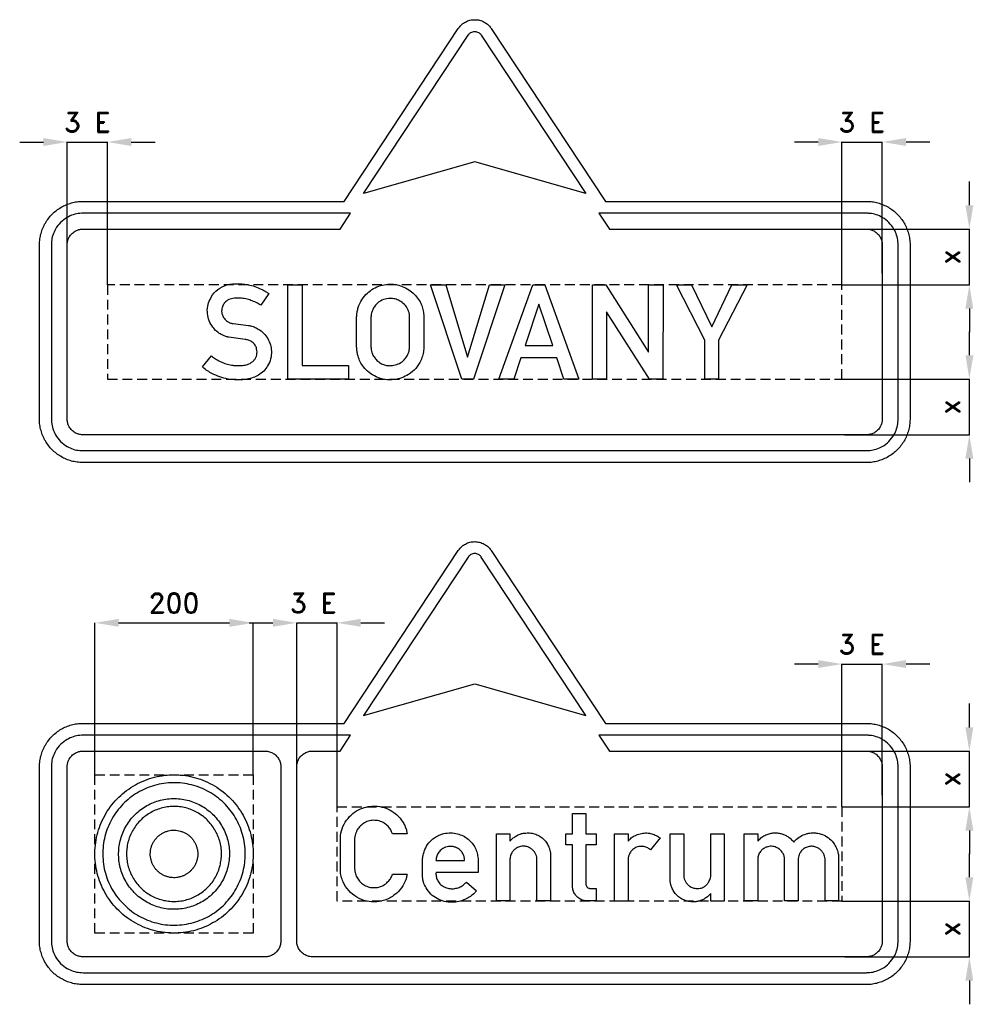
# Model space of a CAD drawing. Header units: millimetres. Extents: x -41 to 1446, y -41 to 1913.
# Tile 2 of 2: x 59 to 1264, y 669 to 1913. Entities that reach past the tile are written whole.
import ezdxf

# ---------------------------------------------------------------- set-up
doc = ezdxf.new("R2010")
doc.units = ezdxf.units.MM
doc.header["$LTSCALE"] = 5
doc.linetypes.add('ČÁRKOVANÁX2', pattern=[1.5, 1, -0.5])
doc.layers.add('Kóty', color=2, linetype='Continuous')
doc.layers.add('Značka', color=7, linetype='Continuous')
doc.styles.get("Standard").update_dxf_attribs({"font": 'romand.shx', "height": 25})
doc.dimstyles.get("Standard").update_dxf_attribs({"dimtxt": 25, "dimasz": 30, "dimexe": 0.18, "dimexo": 0.0625, "dimgap": 12.5, "dimtad": 1, "dimdec": 0, "dimzin": 0, "dimdsep": 46, "dimtxsty": 'Standard', "dimcen": 0.09, "dimadec": 0, "dimazin": 0, "dimtfac": 1, "dimtdec": 0, "dimtofl": 0, "dimtmove": 0, "dimatfit": 3, "dimfxl": 1, "dimtolj": 1, "dimtzin": 0, "dimarcsym": 0})

# ---------------------------------------------------------------- blocks, each defined once
blk = doc.blocks.new('*D2')
at = {"layer": 'Defpoints', "color": 0, "transparency": 16777216}
for p in [(1101.3682, 988.9455), (1258.9682, 988.9455), (1097.9682, 918.508)]:
    blk.add_point(p, dxfattribs=at)
at = {"layer": 'Kóty', "color": 0, "lineweight": -2, "transparency": 16777216}
for p, q in [((1258.9682, 1018.9455), (1258.9682, 1048.9455)), ((1101.4307, 988.9455), (1259.1482, 988.9455)), ((1098.0307, 918.508), (1259.1482, 918.508)), ((1258.9682, 888.508), (1258.9682, 858.508))]:
    blk.add_line(p, q, dxfattribs=at)
at = {"layer": 'Kóty', "color": 0, "transparency": 16777216}
for points in [[(1253.9682, 1018.9455), (1263.9682, 1018.9455), (1258.9682, 988.9455)], [(1253.9682, 888.508), (1263.9682, 888.508), (1258.9682, 918.508)]]:
    blk.add_solid(points, dxfattribs=at)
at = {"layer": 'Kóty', "color": 0, "transparency": 16777216, "insert": (1233.9682, 953.72675), "char_height": 25, "attachment_point": 5, "rotation": 90}
blk.add_mtext('\\A1;x', dxfattribs=at)
blk = doc.blocks.new('*D3')
at = {"layer": 'Defpoints', "color": 0, "transparency": 16777216}
for p in [(1097.9682, 799.4455), (1101.3682, 728.9455), (1258.9682, 728.9455)]:
    blk.add_point(p, dxfattribs=at)
at = {"layer": 'Kóty', "color": 0, "lineweight": -2, "transparency": 16777216}
for p, q in [((1258.9682, 829.4455), (1258.9682, 859.4455)), ((1098.0307, 799.4455), (1259.1482, 799.4455)), ((1101.4307, 728.9455), (1259.1482, 728.9455)), ((1258.9682, 698.9455), (1258.9682, 668.9455))]:
    blk.add_line(p, q, dxfattribs=at)
at = {"layer": 'Kóty', "color": 0, "transparency": 16777216}
for points in [[(1253.9682, 829.4455), (1263.9682, 829.4455), (1258.9682, 799.4455)], [(1253.9682, 698.9455), (1263.9682, 698.9455), (1258.9682, 728.9455)]]:
    blk.add_solid(points, dxfattribs=at)
at = {"layer": 'Kóty', "color": 0, "transparency": 16777216, "insert": (1233.9682, 764.1955), "char_height": 25, "attachment_point": 5, "rotation": 90}
blk.add_mtext('\\A1;x', dxfattribs=at)
blk = doc.blocks.new('*D5')
at = {"layer": 'Defpoints', "color": 0, "transparency": 16777216}
for p in [(1101.4, 1648.6), (1259, 1648.6), (1098, 1578.1)]:
    blk.add_point(p, dxfattribs=at)
at = {"layer": 'Kóty', "color": 0, "lineweight": -2, "transparency": 16777216}
for p, q in [((1259, 1678.6), (1259, 1708.6)), ((1101.4, 1648.6), (1259.1, 1648.6)), ((1098, 1578.1), (1259.1, 1578.1)), ((1259, 1548.1), (1259, 1518.1))]:
    blk.add_line(p, q, dxfattribs=at)
at = {"layer": 'Kóty', "color": 0, "transparency": 16777216}
for points in [[(1254, 1678.6), (1264, 1678.6), (1259, 1648.6)], [(1254, 1548.1), (1264, 1548.1), (1259, 1578.1)]]:
    blk.add_solid(points, dxfattribs=at)
at = {"layer": 'Kóty', "color": 0, "transparency": 16777216, "insert": (1234, 1613.3), "char_height": 25, "attachment_point": 5, "rotation": 90}
blk.add_mtext('\\A1;x', dxfattribs=at)
blk = doc.blocks.new('*D6')
at = {"layer": 'Defpoints', "color": 0, "transparency": 16777216}
for p in [(1098, 1459.1), (1101.4, 1388.6), (1259, 1388.6)]:
    blk.add_point(p, dxfattribs=at)
at = {"layer": 'Kóty', "color": 0, "lineweight": -2, "transparency": 16777216}
for p, q in [((1259, 1489.1), (1259, 1519.1)), ((1098, 1459.1), (1259.1, 1459.1)), ((1101.4, 1388.6), (1259.1, 1388.6)), ((1259, 1358.6), (1259, 1328.6))]:
    blk.add_line(p, q, dxfattribs=at)
at = {"layer": 'Kóty', "color": 0, "transparency": 16777216}
for points in [[(1254, 1489.1), (1264, 1489.1), (1259, 1459.1)], [(1254, 1358.6), (1264, 1358.6), (1259, 1388.6)]]:
    blk.add_solid(points, dxfattribs=at)
at = {"layer": 'Kóty', "color": 0, "transparency": 16777216, "insert": (1234, 1423.8), "char_height": 25, "attachment_point": 5, "rotation": 90}
blk.add_mtext('\\A1;x', dxfattribs=at)
blk = doc.blocks.new('*D7')
at = {"layer": 'Defpoints', "color": 0, "transparency": 16777216}
for p in [(354, 1151), (154, 958.9), (354, 958.9)]:
    blk.add_point(p, dxfattribs=at)
at = {"layer": 'Kóty', "color": 0, "lineweight": -2, "transparency": 16777216}
for p, q in [((154, 959), (154, 1151.1)), ((184, 1151), (324, 1151)), ((354, 959), (354, 1151.1))]:
    blk.add_line(p, q, dxfattribs=at)
at = {"layer": 'Kóty', "color": 0, "transparency": 16777216}
for points in [[(184, 1156), (184, 1146), (154, 1151)], [(324, 1156), (324, 1146), (354, 1151)]]:
    blk.add_solid(points, dxfattribs=at)
at = {"layer": 'Kóty', "color": 0, "transparency": 16777216, "insert": (254, 1176), "char_height": 25, "attachment_point": 5}
blk.add_mtext('\\A1;200', dxfattribs=at)

msp = doc.modelspace()

# ---------------------------------------------------------------- linework, layer by layer
at = {"layer": 'Kóty'}
for p, q in [((59, 1758.6), (89, 1758.6)), ((119, 1598.8), (119, 1758.7)), ((170, 1578.1), (170, 1758.7)), ((200, 1758.6), (230, 1758.6)), ((1068, 1758.6), (1038, 1758.6)), ((1098, 1578.1), (1098, 1758.7)), ((1149, 1593), (1149, 1758.7)), ((1209, 1758.6), (1179, 1758.6)), ((349, 1151), (379, 1151)), ((409, 960), (409, 1151.1)), ((460, 918.5), (460, 1151.1)), ((490, 1151), (520, 1151)), ((409, 939.2), (409, 1099.1)), ((1068, 1098.9), (1038, 1098.9)), ((1098, 918.5), (1098, 1099.1)), ((1149, 933.4), (1149, 1099.1)), ((1209, 1098.9), (1179, 1098.9))]:
    msp.add_line(p, q, dxfattribs=at)
for points in [[(119, 1758.6), (170, 1758.6)], [(1098, 1758.6), (1149, 1758.6)], [(1259, 1578.1), (1259, 1648.6)], [(1259, 1388.6), (1259.1, 1459.1)], [(409, 1151), (460, 1151)], [(1098, 1098.9), (1149, 1098.9)], [(1259, 918.4), (1259, 988.9)], [(1259, 728.9), (1259.1, 799.4)]]:
    msp.add_lwpolyline(points, dxfattribs=at)
for points in [[(89, 1763.6), (89, 1753.6), (119, 1758.6)], [(200, 1763.6), (200, 1753.6), (170, 1758.6)], [(1068, 1763.6), (1068, 1753.6), (1098, 1758.6)], [(1179, 1763.6), (1179, 1753.6), (1149, 1758.6)], [(379, 1156), (379, 1146), (409, 1151)], [(490, 1156), (490, 1146), (460, 1151)], [(1068, 1103.9), (1068, 1093.9), (1098, 1098.9)], [(1179, 1103.9), (1179, 1093.9), (1149, 1098.9)]]:
    msp.add_solid(points, dxfattribs=at)
at = {"layer": 'Značka', "color": 3}
for points in [[(799, 1683.6), (1129, 1683.6), (1129.2, 1683.6), (1129.4, 1683.6, -0.032181), (1136.5, 1683.1, -0.035449), (1143.5, 1681.6, -0.036272), (1150.2, 1679.3, -0.034413), (1156.6, 1676.1, -0.03373), (1162.5, 1672.2, -0.034083), (1167.9, 1667.5, -0.034212), (1172.6, 1662.1, -0.034221), (1176.5, 1656.2, -0.034046), (1179.7, 1649.8, -0.033431), (1182, 1643.1, -0.034139), (1183.5, 1636.1, -0.036726), (1184, 1629), (1184, 1628.8), (1184, 1628.6), (1184, 1408.6), (1184, 1408.3), (1184, 1408.1, -0.032188), (1183.5, 1401, -0.035462), (1182, 1394, -0.036264), (1179.7, 1387.3, -0.034417), (1176.5, 1380.9, -0.033701), (1172.6, 1375, -0.034083), (1167.9, 1369.7, -0.034206), (1162.5, 1365, -0.034224), (1156.6, 1361, -0.034054), (1150.2, 1357.8, -0.03342), (1143.5, 1355.5, -0.034122), (1136.5, 1354, -0.036743), (1129.4, 1353.6), (1129.2, 1353.6), (1129, 1353.6), (139, 1353.6), (138.8, 1353.6), (138.5, 1353.6, -0.032188), (131.4, 1354.1, -0.035446), (124.5, 1355.5, -0.036273), (117.7, 1357.8, -0.034416), (111.3, 1361, -0.033727), (105.4, 1365, -0.034092), (100.1, 1369.7, -0.034208), (95.4, 1375, -0.03423), (91.4, 1380.9, -0.034041), (88.2, 1387.3, -0.033411), (85.9, 1394, -0.034129), (84.4, 1401, -0.036747), (84, 1408.1), (84, 1408.3), (84, 1408.6), (84, 1628.6), (84, 1628.8), (84, 1629, -0.03218), (84.5, 1636.1, -0.035444), (85.9, 1643.1, -0.036268), (88.2, 1649.8, -0.034421), (91.4, 1656.2, -0.033721), (95.4, 1662.1, -0.034083), (100.1, 1667.5, -0.034213), (105.4, 1672.2, -0.034228), (111.3, 1676.1, -0.034041), (117.7, 1679.3, -0.033413), (124.5, 1681.6, -0.034125), (131.4, 1683.1, -0.036735), (138.5, 1683.6), (138.8, 1683.6), (139, 1683.6), (469, 1683.6), (469, 1683.6), (613.1, 1902), (613.8, 1903), (614.6, 1903.9, -0.052439), (618, 1907.5, -0.052761), (622.1, 1910.2, -0.065669), (627.8, 1912.5, -0.065822), (634, 1913.2, -0.065455), (640.1, 1912.5, -0.063806), (645.8, 1910.2, -0.052739), (650, 1907.5, -0.057731), (653.4, 1903.9), (654.1, 1903), (654.8, 1902), (799, 1683.6)], [(634, 1733.6), (493.5, 1693.6), (625.6, 1893.7), (625.9, 1894.1), (626.2, 1894.5, -0.052821), (627.6, 1895.9, -0.052859), (629.2, 1897, -0.065578), (631.5, 1897.9, -0.065823), (634, 1898.2, -0.065439), (636.4, 1897.9, -0.063807), (638.7, 1897, -0.05276), (640.4, 1895.9, -0.05777), (641.7, 1894.5), (642, 1894.1), (642.3, 1893.7), (774.4, 1693.6), (634, 1733.6)], [(440, 1648.6), (463.8, 1648.6), (477, 1668.6), (139, 1668.6), (136.9, 1668.5), (134.8, 1668.3, 0.055738), (126.6, 1666.7, 0.056129), (119, 1663.2, 0.069645), (110.6, 1656.9, 0.068387), (104.3, 1648.6, 0.056471), (100.8, 1640.9, 0.061157), (99.2, 1632.7, 0.012201), (99, 1630.7, 0.004071), (99, 1628.6), (99, 1408.6, 0.003582), (99, 1406.5, 0.01074), (99.2, 1404.4, 0.055763), (100.9, 1396.2, 0.056171), (104.3, 1388.6, 0.069687), (110.6, 1380.2, 0.068347), (119, 1373.9, 0.056431), (126.6, 1370.4, 0.061184), (134.8, 1368.8), (136.9, 1368.6), (139, 1368.6), (1129, 1368.6, 0.003588), (1131.1, 1368.6, 0.01076), (1133.1, 1368.8, 0.055761), (1141.3, 1370.5, 0.056183), (1149, 1373.9, 0.069701), (1157.3, 1380.2, 0.068354), (1163.6, 1388.6, 0.056425), (1167.1, 1396.2, 0.061087), (1168.7, 1404.4), (1168.9, 1406.5), (1169, 1408.6), (1169, 1628.6), (1168.9, 1630.7), (1168.7, 1632.7, 0.055657), (1167.1, 1640.9, 0.056182), (1163.6, 1648.6, 0.069708), (1157.3, 1656.9, 0.068332), (1149, 1663.2, 0.056413), (1141.3, 1666.7, 0.06115), (1133.1, 1668.3, 0.01225), (1131.1, 1668.5, 0.004088), (1129, 1668.6), (790.9, 1668.6), (804.1, 1648.6), (1129, 1648.6, -0.003564), (1130, 1648.5, -0.010688), (1131.1, 1648.5, -0.0556), (1135.1, 1647.6, -0.056257), (1139, 1645.9, -0.069808), (1143.1, 1642.7, -0.068218), (1146.3, 1638.6, -0.056305), (1148, 1634.7, -0.06115), (1148.9, 1630.7), (1148.9, 1629.6), (1149, 1628.6), (1149, 1408.6), (1148.9, 1407.5), (1148.9, 1406.5, -0.05576), (1148, 1402.4, -0.056068), (1146.3, 1398.6, -0.069567), (1143.1, 1394.4, -0.068424), (1139, 1391.2, -0.056492), (1135.1, 1389.5, -0.06103), (1131.1, 1388.7, -0.012144), (1130, 1388.6, -0.004088), (1129, 1388.6), (139, 1388.6), (137.9, 1388.6), (136.9, 1388.7, -0.055658), (132.8, 1389.5, -0.056144), (129, 1391.2, -0.069689), (124.8, 1394.4, -0.068344), (121.6, 1398.6, -0.056435), (119.9, 1402.4, -0.061193), (119.1, 1406.5, -0.012208), (119, 1407.5), (119, 1408.6), (119, 1628.6, -0.003575), (119, 1629.6, -0.010733), (119.1, 1630.7, -0.055787), (119.9, 1634.7, -0.056162), (121.6, 1638.6, -0.069672), (124.8, 1642.7, -0.068389), (129, 1645.9, -0.056439), (132.8, 1647.6, -0.061045), (136.9, 1648.5), (137.9, 1648.5), (139, 1648.6), (440, 1648.6)], [(301.5, 1488.2), (302.6, 1487.3), (303.7, 1486.4, 0.039109), (309.2, 1482.8, 0.032085), (315.1, 1480, 0.032648), (321.5, 1477.8, 0.039892), (328.1, 1476.5, 0.02449), (332.5, 1476.2, 0.01432), (337, 1476.2, 0.035312), (343.7, 1476.8, 0.084137), (350, 1478.9, 0.055211), (352.9, 1480.8, 0.056025), (355.4, 1483.2, 0.0573), (357.3, 1486.2, 0.056926), (358.5, 1489.5, 0.062829), (358.9, 1493.3, 0.064418), (358.4, 1497.1, 0.085855), (356.4, 1501.9, 0.089188), (352.8, 1505.7, 0.071827), (349.1, 1507.9, 0.059309), (344.9, 1509), (344.4, 1509.1), (343.9, 1509.2), (323.2, 1511.8), (322.3, 1512.1), (321.5, 1512.3, -0.017781), (317.5, 1513.7, -0.032303), (313.7, 1515.4, -0.062182), (307.8, 1519.4, -0.055271), (303, 1524.7, -0.068819), (298.4, 1532.8, -0.072897), (296.3, 1541.7, -0.074664), (296.5, 1551, -0.072258), (299.5, 1559.8, -0.094604), (307, 1570.2, -0.103595), (317.8, 1576.9, -0.055201), (324.6, 1578.8, -0.035097), (331.6, 1579.5, -0.029409), (339.6, 1579.3, -0.030642), (347.5, 1578.2, -0.032942), (356, 1576, -0.029907), (364.1, 1572.7, -0.019591), (368.3, 1570.6, -0.028941), (372.2, 1568.2), (373, 1567.6), (373.7, 1567.1), (363.5, 1552.4), (362.2, 1553.2), (360.8, 1554, 0.031818), (354.5, 1557.2, 0.035473), (347.9, 1559.5, 0.037909), (341.1, 1560.9, 0.035605), (334.1, 1561.3, 0.05695), (326.6, 1560.6, 0.118684), (320.1, 1557.5, 0.089568), (316.8, 1553.9, 0.07714), (314.8, 1549.3, 0.050965), (314.2, 1546.3, 0.055011), (314.3, 1543.2, 0.076576), (315.5, 1538.8, 0.070202), (318, 1534.9, 0.053193), (320.3, 1532.6, 0.057397), (323.1, 1530.8, 0.030558), (324.6, 1530.1, 0.032974), (326.2, 1529.6), (327.4, 1529.4), (328.7, 1529.2), (348.3, 1526.7), (349, 1526.6), (349.6, 1526.5, -0.057691), (355.2, 1525, -0.045354), (360.3, 1522.3, -0.06211), (367.2, 1517, -0.068459), (372.4, 1510.1, -0.067352), (375.8, 1502.5, -0.064541), (377, 1494.2, -0.073537), (376.1, 1484.6, -0.07569), (372.3, 1475.7, -0.065678), (367.3, 1469.1, -0.066678), (360.8, 1464.1, -0.056088), (353.8, 1460.9, -0.038296), (346.3, 1459, -0.042199), (335.6, 1457.9, -0.042477), (324.9, 1458.7, -0.040677), (314.4, 1461, -0.036916), (304.4, 1465, -0.028953), (297.8, 1468.4, -0.03894), (291.8, 1472.7), (290.8, 1473.6), (289.8, 1474.5), (301.5, 1488.2)], [(484.7, 1537.6, -0.001519), (484.8, 1538.6, -0.004525), (484.8, 1539.6, -0.030674), (485.5, 1544.6, -0.031077), (486.8, 1549.4, -0.066297), (491.4, 1559.3, -0.068481), (498.4, 1567.6, -0.061854), (506.1, 1573.3, -0.059931), (515, 1577.1, -0.057342), (524.2, 1578.8, -0.057584), (533.5, 1578.5, -0.056914), (542.4, 1576.2, -0.057499), (550.6, 1572, -0.055379), (557.5, 1566.4, -0.053459), (563.1, 1559.5, -0.043032), (566.4, 1553.5, -0.048855), (568.5, 1547, -0.022739), (569.2, 1543.5, -0.012931), (569.6, 1539.9), (569.7, 1539.3), (569.7, 1538.7), (569.7, 1498.9, -0.00099), (569.6, 1498, -0.002768), (569.6, 1497, -0.035784), (568.3, 1489.7, -0.047835), (565.8, 1482.6, -0.07879), (559.4, 1472.6, -0.073095), (550.4, 1465, -0.060116), (541.7, 1460.6, -0.059847), (532.3, 1458.3, -0.071109), (520.6, 1458.4, -0.074186), (509.5, 1461.8, -0.06604), (500.6, 1467.2, -0.061699), (493.5, 1474.6, -0.047079), (489.3, 1480.9, -0.053872), (486.6, 1487.9, -0.030227), (485.5, 1492.6, -0.017691), (484.9, 1497.3), (484.8, 1498.4), (484.7, 1499.5), (484.7, 1537.6)], [(502.8, 1537.6), (502.8, 1499.5), (502.9, 1498.8), (503, 1498.1, 0.037616), (503.6, 1494.3, 0.041706), (504.8, 1490.7, 0.062903), (507.6, 1485.8, 0.060173), (511.5, 1481.7, 0.059427), (516.1, 1478.5, 0.064329), (521.3, 1476.6, 0.050505), (525.5, 1476, 0.044565), (529.9, 1476.2, 0.073918), (537.2, 1478.1, 0.085005), (543.5, 1482.2, 0.073628), (547.7, 1487.1, 0.063572), (550.5, 1492.9, 0.033212), (551.3, 1495.8, 0.042657), (551.7, 1498.8, 0.00462), (551.7, 1499.2), (551.7, 1499.6), (551.7, 1537.5, 0.002796), (551.7, 1538.2, 0.00841), (551.7, 1538.8, 0.062598), (551, 1543, 0.048312), (549.5, 1546.9, 0.076906), (545.1, 1553.3, 0.08378), (538.9, 1558, 0.069864), (533.2, 1560.3, 0.066682), (527.1, 1561, 0.088518), (518.6, 1559.5, 0.098118), (511.3, 1555.1, 0.062844), (507.7, 1551.2, 0.051376), (505, 1546.5, 0.039517), (503.6, 1542.8, 0.050738), (502.9, 1538.9, 0.007108), (502.9, 1538.2, 0.002399), (502.8, 1537.6)], [(799, 1023.9), (1129, 1023.9), (1129.2, 1023.9), (1129.4, 1023.9, -0.032172), (1136.5, 1023.4, -0.035449), (1143.5, 1022, -0.036256), (1150.2, 1019.7, -0.034421), (1156.6, 1016.5, -0.03373), (1162.5, 1012.6, -0.034089), (1167.9, 1007.8, -0.034212), (1172.6, 1002.5, -0.034226), (1176.5, 996.6, -0.03405), (1179.7, 990.2, -0.033427), (1182, 983.5, -0.034143), (1183.5, 976.5, -0.036727), (1184, 969.4), (1184, 969.2), (1184, 968.9), (1184, 748.9), (1184, 748.7), (1184, 748.5, -0.032188), (1183.5, 741.4, -0.035462), (1182, 734.4, -0.036267), (1179.7, 727.7, -0.034417), (1176.5, 721.3, -0.033706), (1172.6, 715.4, -0.034071), (1167.9, 710.1, -0.0342), (1162.5, 705.3, -0.034224), (1156.6, 701.4, -0.034054), (1150.2, 698.2, -0.03342), (1143.5, 695.9, -0.034122), (1136.5, 694.4, -0.036734), (1129.4, 693.9), (1129.2, 693.9), (1129, 693.9), (139, 693.9), (138.8, 693.9), (138.5, 693.9, -0.032179), (131.4, 694.4, -0.035446), (124.5, 695.9, -0.036273), (117.7, 698.2, -0.034431), (111.3, 701.4, -0.03372), (105.4, 705.3, -0.034079), (100.1, 710.1, -0.034202), (95.4, 715.4, -0.03423), (91.4, 721.3, -0.034049), (88.2, 727.7, -0.033414), (85.9, 734.4, -0.034126), (84.4, 741.4, -0.036746), (84, 748.5), (84, 748.7), (84, 748.9), (84, 968.9), (84, 969.2), (84, 969.4, -0.03218), (84.5, 976.5, -0.035444), (85.9, 983.5, -0.036265), (88.2, 990.2, -0.034417), (91.4, 996.6, -0.033721), (95.4, 1002.5, -0.034088), (100.1, 1007.8, -0.034213), (105.4, 1012.6, -0.034235), (111.3, 1016.5, -0.034049), (117.7, 1019.7, -0.033413), (124.5, 1022, -0.034133), (131.4, 1023.5, -0.036752), (138.5, 1023.9), (138.8, 1023.9), (139, 1023.9), (469, 1023.9), (469, 1023.9), (613.1, 1242.3), (613.8, 1243.3), (614.6, 1244.3, -0.052473), (618, 1247.8, -0.052761), (622.1, 1250.6, -0.065669), (627.8, 1252.8, -0.065822), (634, 1253.6, -0.065475), (640.1, 1252.8, -0.063824), (645.8, 1250.6, -0.05276), (650, 1247.8, -0.057713), (653.4, 1244.3), (654.1, 1243.3), (654.8, 1242.3), (799, 1023.9)], [(634, 1073.9), (774.4, 1033.9), (642.3, 1234.1), (642, 1234.5), (641.7, 1234.9, 0.052799), (640.4, 1236.3, 0.052821), (638.7, 1237.4, 0.065483), (636.4, 1238.3, 0.065734), (634, 1238.6, 0.065435), (631.5, 1238.3, 0.063811), (629.2, 1237.4, 0.052776), (627.6, 1236.3, 0.057904), (626.2, 1234.9), (625.9, 1234.5), (625.6, 1234.1), (493.5, 1033.9), (634, 1073.9)], [(409, 748.9), (409, 968.9), (409, 969.2), (409, 969.5, -0.033758), (409.2, 972.1, -0.035655), (409.8, 974.6, -0.036071), (410.7, 977.1, -0.034687), (411.9, 979.4, -0.034116), (413.4, 981.5, -0.034458), (415.2, 983.5, -0.034571), (417.2, 985.1, -0.034485), (419.4, 986.5, -0.034389), (421.8, 987.6, -0.034193), (424.3, 988.4, -0.028146), (426.4, 988.8, -0.029367), (428.5, 988.9), (428.7, 988.9), (429, 988.9), (435, 988.9), (463.8, 988.9), (477, 1008.9), (139, 1008.9), (136.9, 1008.9), (134.8, 1008.7, 0.055745), (126.6, 1007, 0.056135), (119, 1003.6, 0.06965), (110.6, 997.3, 0.068384), (104.3, 988.9, 0.056471), (100.8, 981.3, 0.061157), (99.2, 973.1, 0.012197), (99, 971, 0.004071), (99, 968.9), (99, 748.9, 0.003583), (99, 746.9, 0.010744), (99.2, 744.8, 0.055766), (100.9, 736.6, 0.056174), (104.3, 728.9, 0.069684), (110.6, 720.6, 0.068357), (119, 714.3, 0.056431), (126.6, 710.8, 0.061177), (134.8, 709.2), (136.9, 709), (139, 708.9), (1129, 708.9, 0.003588), (1131.1, 709, 0.010731), (1133.1, 709.2, 0.055761), (1141.3, 710.8, 0.05619), (1149, 714.3, 0.069706), (1157.3, 720.6, 0.068354), (1163.6, 728.9, 0.056419), (1167.1, 736.6, 0.061085), (1168.7, 744.8), (1168.9, 746.9), (1169, 748.9), (1169, 968.9), (1168.9, 971), (1168.7, 973.1, 0.055659), (1167.1, 981.3, 0.056179), (1163.6, 988.9, 0.069711), (1157.3, 997.3, 0.068336), (1149, 1003.6, 0.056413), (1141.3, 1007.1, 0.06115), (1133.1, 1008.7, 0.012191), (1131.1, 1008.9, 0.004088), (1129, 1008.9), (790.9, 1008.9), (804.1, 988.9), (1129, 988.9, -0.003564), (1130, 988.9, -0.010688), (1131.1, 988.8, -0.055614), (1135.1, 988, -0.056283), (1139, 986.3, -0.069817), (1143.1, 983.1, -0.068218), (1146.3, 978.9, -0.056305), (1148, 975.1, -0.06115), (1148.9, 971), (1148.9, 970), (1149, 968.9), (1149, 748.9), (1148.9, 747.9), (1148.9, 746.9, -0.05576), (1148, 742.8, -0.056061), (1146.3, 738.9, -0.069553), (1143.1, 734.8, -0.068434), (1139, 731.6, -0.056504), (1135.1, 729.9, -0.061045), (1131.1, 729.1, -0.012202), (1130, 729, -0.003971), (1129, 728.9), (429, 728.9), (428.7, 728.9), (428.4, 729, -0.033904), (425.8, 729.2, -0.035512), (423.3, 729.8, -0.035896), (420.8, 730.7, -0.034757), (418.5, 731.9, -0.034247), (416.4, 733.4, -0.034465), (414.5, 735.2, -0.034532), (412.8, 737.2, -0.034573), (411.4, 739.4, -0.034353), (410.3, 741.8, -0.033754), (409.5, 744.3, -0.028221), (409.1, 746.4, -0.030627), (409, 748.5), (409, 748.7), (409, 748.9)], [(369, 728.9), (139, 728.9), (137.9, 729), (136.9, 729.1, -0.055687), (132.8, 729.9, -0.05617), (129, 731.6, -0.069689), (124.8, 734.8, -0.068338), (121.6, 738.9, -0.056435), (119.9, 742.8, -0.061189), (119.1, 746.9, -0.012208), (119, 747.9), (119, 748.9), (119, 968.9, -0.003575), (119, 970, -0.010733), (119.1, 971, -0.055787), (119.9, 975.1, -0.05615), (121.6, 978.9, -0.069665), (124.8, 983.1, -0.068408), (129, 986.3, -0.056452), (132.8, 988, -0.061045), (136.9, 988.8), (137.9, 988.9), (139, 988.9), (369, 988.9), (369.2, 988.9), (369.5, 988.9, -0.034449), (372.1, 988.7, -0.03549), (374.6, 988.1, -0.035715), (377.1, 987.2, -0.034731), (379.4, 986, -0.034308), (381.6, 984.5, -0.0344), (383.5, 982.7, -0.03447), (385.2, 980.7, -0.034481), (386.5, 978.5, -0.0344), (387.6, 976.1, -0.034147), (388.4, 973.6, -0.02815), (388.8, 971.5, -0.029366), (389, 969.4), (389, 969.2), (389, 968.9), (389, 748.9), (389, 748.7), (389, 748.4, -0.034452), (388.7, 745.8, -0.035509), (388.1, 743.3, -0.03572), (387.2, 740.8, -0.034736), (386, 738.5, -0.034295), (384.5, 736.4, -0.034401), (382.7, 734.4, -0.034477), (380.7, 732.8, -0.034562), (378.5, 731.4, -0.034381), (376.1, 730.3, -0.033837), (373.6, 729.5, -0.028295), (371.6, 729.1, -0.030507), (369.4, 729), (369.2, 728.9), (369, 728.9)], [(354, 858.9), (354, 858.3), (354, 857.6, -0.032168), (353, 844.6, -0.035724), (350.2, 831.8, -0.036667), (345.9, 819.4, -0.034752), (339.9, 807.8, -0.034041), (332.5, 797, -0.034452), (323.7, 787.3, -0.034557), (313.8, 778.8, -0.034425), (302.8, 771.7, -0.034385), (291, 766, -0.034412), (278.6, 762, -0.034421), (265.7, 759.6, -0.034414), (252.7, 759, -0.034417), (239.6, 759.9, -0.034417), (226.8, 762.7, -0.034416), (214.5, 767, -0.034415), (202.8, 773, -0.034417), (192, 780.4, -0.034413), (182.3, 789.2, -0.034412), (173.8, 799.1, -0.034413), (166.7, 810.1, -0.034417), (161, 821.9, -0.034416), (157, 834.3, -0.034416), (154.6, 847.2, -0.034417), (154, 860.3, -0.034416), (155, 873.3, -0.034417), (157.7, 886.1, -0.034417), (162, 898.4, -0.034419), (168, 910.1, -0.034419), (175.4, 920.9, -0.034416), (184.2, 930.6, -0.034414), (194.1, 939.1, -0.03441), (205.1, 946.2, -0.034417), (216.9, 951.9, -0.03442), (229.4, 955.9, -0.034414), (242.2, 958.3, -0.034414), (255.3, 958.9, -0.034417), (268.3, 958, -0.034416), (281.1, 955.2, -0.034415), (293.5, 950.9, -0.03441), (305.1, 944.9, -0.034417), (315.9, 937.5, -0.034404), (325.6, 928.7, -0.03441), (334.1, 918.8, -0.034486), (341.2, 907.8, -0.034418), (346.9, 896, -0.034075), (350.9, 883.6, -0.032793), (353.3, 871.3, -0.034267), (354, 858.9)], [(344, 858.9), (344, 859.5), (344, 860.1, 0.032166), (343.1, 871.9, 0.035725), (340.6, 883.4, 0.036669), (336.7, 894.5, 0.034754), (331.3, 905, 0.034038), (324.7, 914.7, 0.034453), (316.8, 923.4, 0.034563), (307.8, 931.1, 0.034428), (297.9, 937.5, 0.034383), (287.3, 942.6, 0.034421), (276.1, 946.2, 0.034422), (264.6, 948.4, 0.034412), (252.8, 948.9, 0.034409), (241, 948.1, 0.034416), (229.5, 945.6, 0.034423), (218.4, 941.7, 0.034421), (208, 936.3, 0.034412), (198.2, 929.7, 0.034416), (189.5, 921.7, 0.034418), (181.8, 912.8, 0.034415), (175.4, 902.9, 0.034414), (170.3, 892.3, 0.034417), (166.7, 881.1, 0.034415), (164.6, 869.5, 0.034416), (164, 857.8, 0.034416), (164.9, 846, 0.034415), (167.3, 834.5, 0.034417), (171.2, 823.4, 0.034416), (176.6, 812.9, 0.034417), (183.3, 803.2, 0.034413), (191.2, 794.5, 0.034417), (200.1, 786.8, 0.034423), (210, 780.4, 0.03442), (220.6, 775.3, 0.034415), (231.8, 771.7, 0.03442), (243.4, 769.5, 0.034417), (255.1, 769, 0.034414), (266.9, 769.8, 0.034414), (278.4, 772.3, 0.034408), (289.5, 776.2, 0.034417), (300, 781.6, 0.034419), (309.7, 788.2, 0.03441), (318.4, 796.1, 0.034411), (326.1, 805.1, 0.034486), (332.5, 815, 0.034418), (337.6, 825.6, 0.034073), (341.2, 836.8, 0.032793), (343.3, 847.8, 0.034267), (344, 858.9)], [(324, 858.9), (324, 858.5), (324, 858, -0.032165), (323.3, 848.9, -0.035721), (321.3, 839.9, -0.036666), (318.3, 831.3, -0.034753), (314.1, 823.2, -0.03404), (309, 815.6, -0.034458), (302.8, 808.8, -0.034567), (295.9, 802.8, -0.034432), (288.2, 797.9, -0.034388), (279.9, 793.9, -0.034417), (271.2, 791.1, -0.034428), (262.2, 789.4, -0.034407), (253.1, 789, -0.034407), (243.9, 789.6, -0.034416), (235, 791.6, -0.034412), (226.3, 794.6, -0.034412), (218.2, 798.8, -0.034423), (210.6, 803.9, -0.034423), (203.8, 810.1, -0.034419), (197.9, 817, -0.034419), (192.9, 824.7, -0.034416), (188.9, 833, -0.034416), (186.1, 841.7, -0.034417), (184.4, 850.7, -0.034416), (184, 859.9, -0.034415), (184.7, 869, -0.034418), (186.6, 877.9, -0.034417), (189.6, 886.6, -0.03442), (193.8, 894.7, -0.034413), (199, 902.3, -0.034413), (205.1, 909.1, -0.034416), (212.1, 915.1, -0.034411), (219.8, 920, -0.034419), (228, 924, -0.03441), (236.7, 926.8, -0.03442), (245.7, 928.5, -0.034408), (254.9, 928.9, -0.03442), (264, 928.3, -0.034421), (273, 926.3, -0.034411), (281.6, 923.3, -0.034422), (289.8, 919.1, -0.034425), (297.3, 913.9, -0.034408), (304.1, 907.8, -0.03441), (310.1, 900.8, -0.034484), (315, 893.1, -0.034419), (319, 884.9, -0.034072), (321.8, 876.2, -0.032787), (323.5, 867.6, -0.034269), (324, 858.9)], [(314, 858.9), (314, 859.3), (314, 859.7, 0.032169), (313.4, 867.6, 0.035724), (311.7, 875.2, 0.036665), (309.1, 882.6, 0.034754), (305.5, 889.6, 0.034035), (301.1, 896.1, 0.03445), (295.8, 901.9, 0.034561), (289.9, 907, 0.034424), (283.3, 911.3, 0.034385), (276.2, 914.7, 0.034422), (268.7, 917.1, 0.034425), (261, 918.6, 0.034412), (253.2, 918.9, 0.034417), (245.4, 918.4, 0.034412), (237.7, 916.7, 0.034424), (230.3, 914.1, 0.034413), (223.3, 910.5, 0.034412), (216.8, 906.1, 0.034417), (211, 900.8, 0.034413), (205.9, 894.9, 0.034422), (201.6, 888.3, 0.03442), (198.2, 881.2, 0.034419), (195.8, 873.7, 0.034416), (194.4, 866, 0.034418), (194, 858.2, 0.034419), (194.6, 850.3, 0.034415), (196.2, 842.7, 0.034418), (198.8, 835.3, 0.034417), (202.4, 828.3, 0.034418), (206.8, 821.8, 0.034416), (212.1, 816, 0.034415), (218.1, 810.8, 0.034423), (224.7, 806.6, 0.034418), (231.7, 803.2, 0.034415), (239.2, 800.8, 0.034415), (246.9, 799.3, 0.034405), (254.8, 799, 0.034424), (262.6, 799.5, 0.03442), (270.3, 801.2, 0.034417), (277.7, 803.8, 0.034411), (284.6, 807.4, 0.034412), (291.1, 811.8, 0.034406), (296.9, 817.1, 0.034416), (302.1, 823, 0.034491), (306.3, 829.6, 0.034419), (309.7, 836.7, 0.034077), (312.1, 844.2, 0.03279), (313.5, 851.5, 0.034269), (314, 858.9)], [(548.6, 833.5, -0.003819), (548.1, 831.3, -0.011447), (547.6, 829.1, -0.074262), (543, 818.5, -0.073341), (535.4, 809.6, -0.087472), (523.8, 801.9, -0.087034), (510.3, 798.5, -0.081786), (497.2, 799.3, -0.082637), (485.1, 804.2, -0.082253), (474.9, 812.6, -0.076608), (467.7, 823.8, -0.049049), (465.2, 830.7, -0.06405), (464.2, 838, -0.006486), (464.2, 838.9, -0.002182), (464.2, 839.8), (464.2, 879.7, -0.002026), (464.3, 880.9, -0.006086), (464.4, 882.1, -0.07627), (467.5, 893.7, -0.076919), (473.9, 903.9, -0.073286), (482.2, 911.7, -0.069834), (492.3, 916.8, -0.05925), (501.7, 919.1, -0.06062), (511.3, 919.2, -0.068015), (522, 916.6, -0.066416), (531.7, 911.3, -0.054007), (538.3, 905.6, -0.055392), (543.5, 898.6, -0.038277), (546.1, 893.4, -0.040679), (547.9, 887.9, -0.009661), (548.3, 886.2), (548.6, 884.4), (530, 884.4), (529.3, 886.2, 0.015602), (528.5, 888, 0.060779), (525.4, 892.8, 0.062683), (521.1, 896.7, 0.078737), (514.8, 900.1, 0.078053), (507.6, 901.4, 0.073297), (500.9, 900.8, 0.073369), (494.7, 898.3, 0.06999), (489.5, 894.4, 0.070289), (485.6, 889.3, 0.038751), (484, 886.1, 0.035397), (482.9, 882.7, 0.022057), (482.5, 880.8, 0.028839), (482.2, 878.8, 0.00644), (482.2, 878.3), (482.2, 877.7), (482.2, 840.1), (482.3, 839.3), (482.3, 838.5, 0.059575), (483.7, 832.5, 0.068111), (486.6, 827, 0.072026), (490.7, 822.2, 0.068624), (496.1, 818.8, 0.071734), (502.4, 816.7, 0.073126), (509.1, 816.5, 0.082637), (516.5, 818.4, 0.081787), (522.9, 822.6, 0.058781), (526.6, 826.6, 0.059227), (529.2, 831.2, 0.010201), (529.7, 832.3), (530.1, 833.5), (548.6, 833.5)], [(787.2, 799.5), (776.5, 799.5), (775.7, 799.5, -0.007816), (774.8, 799.6, -0.063535), (770, 800.7, -0.071641), (765.5, 803, -0.079311), (761.5, 806.8, -0.071769), (758.8, 811.6, -0.036563), (758, 813.9, -0.046834), (757.6, 816.3), (757.5, 816.9), (757.5, 817.5), (757.5, 870.6), (748.9, 870.6), (748.9, 884.5), (757.5, 884.5), (757.5, 910), (774.5, 910), (774.5, 884.5), (787.4, 884.5), (787.4, 870.6), (774.5, 870.6), (774.5, 821), (774.5, 820.7), (774.5, 820.3, 0.048175), (774.9, 818.9, 0.071806), (775.5, 817.6, 0.101997), (776.9, 816.2, 0.119796), (778.7, 815.5, 0.019692), (779.1, 815.4), (779.4, 815.4), (787.2, 815.4), (787.2, 799.5)], [(284, 858.9), (284, 858.7), (284, 858.6, -0.032176), (283.7, 854.6, -0.035727), (282.8, 850.8, -0.036674), (281.6, 847.1, -0.034747), (279.8, 843.6, -0.034032), (277.5, 840.4, -0.034453), (274.9, 837.5, -0.034564), (271.9, 834.9, -0.034424), (268.6, 832.8, -0.034379), (265.1, 831.1, -0.034414), (261.4, 829.9, -0.034417), (257.5, 829.1, -0.034412), (253.6, 828.9, -0.034425), (249.7, 829.2, -0.034421), (245.8, 830.1, -0.034422), (242.1, 831.4, -0.034421), (238.6, 833.2, -0.034415), (235.4, 835.4, -0.034425), (232.5, 838, -0.034406), (229.9, 841, -0.034408), (227.8, 844.3, -0.034418), (226.1, 847.8, -0.034417), (224.9, 851.6, -0.034415), (224.2, 855.4, -0.034412), (224, 859.3, -0.034414), (224.3, 863.3, -0.034417), (225.1, 867.1, -0.03442), (226.4, 870.8, -0.034417), (228.2, 874.3, -0.034408), (230.4, 877.5, -0.034403), (233, 880.4, -0.03442), (236, 883, -0.034423), (239.3, 885.1, -0.034411), (242.8, 886.8, -0.034415), (246.6, 888, -0.034401), (250.4, 888.8, -0.034413), (254.4, 888.9, -0.034409), (258.3, 888.6, -0.034404), (262.1, 887.8, -0.034424), (265.8, 886.5, -0.034411), (269.3, 884.7, -0.034425), (272.5, 882.5, -0.034397), (275.5, 879.9, -0.034414), (278, 876.9, -0.03449), (280.1, 873.6, -0.034422), (281.8, 870.1, -0.034089), (283, 866.3, -0.0328), (283.8, 862.7, -0.034278), (284, 858.9)], [(636.2, 812.3), (635.1, 811.1, -0.008142), (633.9, 809.9, -0.045822), (628.5, 805.3, -0.046327), (622.3, 801.8, -0.057679), (613.9, 798.9, -0.056157), (605.1, 798, -0.062982), (595.4, 799, -0.071138), (586.4, 802.5, -0.073603), (578.6, 808.3, -0.06819), (572.6, 816.1, -0.062724), (569.1, 823.8, -0.07957), (568, 832, -0.005022), (568, 832.7), (568, 833.3), (568, 851.6, -0.000858), (568.1, 852.4, -0.002579), (568.1, 853.2, -0.031631), (569.2, 859, -0.042645), (571, 864.5, -0.074806), (575.9, 872.8, -0.075603), (583, 879.3, -0.053428), (588.8, 882.6, -0.049388), (595.1, 884.7, -0.06057), (603.6, 885.6, -0.063999), (612, 884.4, -0.058852), (619.2, 881.8, -0.056374), (625.6, 877.5, -0.052454), (630.6, 872.6, -0.056931), (634.4, 866.7, -0.054704), (636.9, 860, -0.044536), (638.1, 853), (638.2, 852.4), (638.2, 851.7), (638.2, 835.7), (585.1, 835.7, 0.003745), (585, 834.5, 0.011071), (585, 833.3, 0.065027), (585.8, 828.3, 0.077929), (588, 823.7, 0.098991), (592.5, 819, 0.081465), (598.4, 816.1, 0.070364), (604.2, 815, 0.067891), (610.1, 815.5, 0.063557), (615.5, 817.3, 0.066292), (620.3, 820.4, 0.01965), (621.9, 821.9, 0.006521), (623.4, 823.4), (636.2, 812.3)], [(661.5, 799.5), (661.5, 884.5), (678.5, 884.5), (678.5, 875.2, -0.0042), (680.1, 876.8, -0.012476), (681.7, 878.3, -0.040699), (685.7, 881.4, -0.050795), (690.2, 883.6, -0.044313), (694.2, 884.9, -0.036415), (698.5, 885.4, -0.051723), (704.9, 885.3, -0.059759), (711, 883.8, -0.060325), (716.6, 881, -0.057515), (721.4, 877, -0.051906), (725, 872.6, -0.051164), (727.6, 867.5, -0.036511), (728.8, 863.8, -0.040102), (729.5, 859.9, -0.006834), (729.5, 859.1), (729.6, 858.3), (729.6, 799.5), (712.5, 799.5), (712.5, 851.9, 0.003982), (712.5, 852.6, 0.011905), (712.5, 853.2, 0.073042), (711.9, 856.6, 0.052719), (710.4, 859.9, 0.052279), (708.2, 863, 0.060059), (705.4, 865.5, 0.07939), (700.9, 867.8, 0.076893), (696, 868.7, 0.082172), (690.6, 868.1, 0.086109), (685.8, 865.7, 0.070242), (682.6, 862.8, 0.063097), (680.2, 859.2, 0.045334), (679.1, 856.4, 0.055676), (678.6, 853.6, 0.008366), (678.5, 853), (678.5, 852.5), (678.5, 799.5), (661.5, 799.5)], [(810.7, 799.4), (810.7, 884.5), (827.8, 884.5), (827.8, 875, -0.005399), (829.2, 876.6, -0.016081), (830.7, 878.1, -0.05942), (835.6, 881.7, -0.056248), (841.2, 884.1, -0.061477), (847.9, 885.4, -0.062538), (854.6, 885.1, -0.056648), (860.6, 883.5, -0.054502), (866.1, 880.6, -0.008132), (867.1, 879.9), (868.1, 879.2), (856, 864.2), (854.9, 865.1, 0.015417), (853.7, 865.9, 0.07353), (849, 867.9, 0.081598), (843.9, 868.5, 0.089303), (838.5, 867.5, 0.087646), (833.9, 864.6, 0.074693), (830.7, 861.1, 0.069781), (828.6, 856.9, 0.028073), (828.1, 855.2, 0.0342), (827.9, 853.6), (827.8, 852.9), (827.8, 852.3), (827.8, 799.4), (810.7, 799.4)], [(949.1, 884.5), (949.1, 799.4), (932.1, 799.4), (932.1, 808.8), (930.6, 807.2, -0.012668), (928.9, 805.6, -0.040894), (924.9, 802.6, -0.050607), (920.4, 800.4, -0.044104), (916.4, 799.1, -0.036415), (912.1, 798.5, -0.051791), (905.7, 798.7, -0.059747), (899.6, 800.2, -0.060311), (894, 803, -0.05751), (889.2, 807, -0.051889), (885.6, 811.4, -0.051164), (883, 816.5, -0.036511), (881.8, 820.2, -0.040102), (881.1, 824), (881.1, 824.9), (881, 825.7), (881, 884.5), (898.1, 884.5), (898.1, 832.1), (898.1, 831.4), (898.1, 830.7, 0.072592), (898.7, 827.3, 0.052947), (900.2, 824.1, 0.052716), (902.4, 821, 0.060095), (905.2, 818.4, 0.079297), (909.7, 816.1, 0.076682), (914.6, 815.3, 0.081979), (920, 815.9, 0.086456), (924.8, 818.2, 0.070458), (928, 821.1, 0.062499), (930.4, 824.8, 0.045104), (931.5, 827.5, 0.056328), (932.1, 830.4), (932.1, 830.9), (932.1, 831.5), (932.1, 884.5), (949.1, 884.5)], [(974.4, 799.5), (974.4, 884.5), (991.5, 884.5), (991.5, 875), (992.4, 876.1), (993.4, 877.1, -0.053784), (998, 880.9, -0.054619), (1003.4, 883.6, -0.04978), (1008.5, 885.1, -0.049901), (1013.8, 885.6, -0.044609), (1018.6, 885.2, -0.045342), (1023.2, 884, -0.041539), (1027.4, 882.1, -0.034772), (1031.3, 879.6, -0.023458), (1033.4, 877.9, -0.03349), (1035.3, 876), (1036.2, 875), (1037.1, 873.8), (1038.1, 875), (1039.1, 876.2, -0.072058), (1045.5, 881.2, -0.066467), (1053, 884.3, -0.035515), (1057.2, 885.2, -0.035837), (1061.4, 885.6, -0.050525), (1067.5, 885.1, -0.049656), (1073.4, 883.4, -0.068289), (1080.8, 879.4, -0.073291), (1086.8, 873.5, -0.056855), (1090.4, 867.9, -0.048833), (1092.7, 861.7, -0.019155), (1093.2, 859.4, -0.025031), (1093.6, 857.1), (1093.7, 856), (1093.7, 855), (1093.7, 799.5), (1076.6, 799.5), (1076.6, 851.5), (1076.6, 852.2), (1076.6, 852.8, 0.050174), (1076.1, 856, 0.050909), (1074.9, 859, 0.067713), (1072.5, 862.6, 0.066918), (1069.3, 865.5, 0.073534), (1065, 867.7, 0.074313), (1060.3, 868.6, 0.08073), (1055.2, 868, 0.080664), (1050.4, 865.9, 0.070511), (1047, 863.1, 0.075391), (1044.5, 859.5, 0.050731), (1043.3, 856.4, 0.033004), (1042.7, 853.1), (1042.6, 852.7), (1042.6, 852.2), (1042.6, 799.5), (1025.5, 799.5), (1025.5, 851.9), (1025.5, 852.6), (1025.5, 853.3, 0.073741), (1024.5, 857.6, 0.06902), (1022.3, 861.4, 0.074709), (1019, 864.9, 0.073782), (1014.9, 867.2, 0.089046), (1009, 868.6, 0.093653), (1003.1, 867.7, 0.073321), (999.1, 865.8, 0.071133), (995.7, 862.9, 0.077004), (993, 858.6, 0.077976), (991.6, 853.8), (991.5, 853.2), (991.5, 852.5), (991.5, 799.5), (974.4, 799.5)], [(621.1, 850.5, 0.008257), (621, 852.6, 0.024985), (620.7, 854.6, 0.067239), (619.3, 858.7, 0.065174), (616.8, 862.4, 0.074773), (613.1, 865.7, 0.075282), (608.6, 867.7, 0.108616), (600.9, 868.4, 0.11325), (593.7, 865.8, 0.086989), (589.4, 862.2, 0.078972), (586.4, 857.3, 0.038508), (585.6, 854.9, 0.045081), (585.1, 852.4, 0.013461), (585.1, 851.5, 0.004471), (585, 850.5), (621.1, 850.5)]]:
    msp.add_lwpolyline(points, format="xyb", dxfattribs=at)
at = {"layer": 'Značka', "color": 6, "linetype": 'ČÁRKOVANÁX2', "ltscale": 2.5}
msp.add_lwpolyline([(170, 1459.1), (1098, 1459.1), (1098, 1578.1), (170, 1578.1)], close=True, dxfattribs=at)
at = {"layer": 'Značka', "color": 3}
for points in [[(397.9, 1459.1), (397.9, 1578.1), (415.9, 1578.1), (415.9, 1476.1), (474.3, 1476.1), (474.3, 1459.1), (397.9, 1459.1)], [(617.6, 1459.1), (578.2, 1578.1), (597.5, 1578.1), (625, 1486.6), (652.7, 1578.1), (671.8, 1578.1), (632.5, 1459.1), (617.6, 1459.1)], [(664.4, 1459.1), (707.5, 1578.1), (722.5, 1578.1), (765.7, 1459.1), (746.6, 1459.1), (737.7, 1485.7), (692.2, 1485.7), (683.4, 1459.1), (664.4, 1459.1)], [(782.6, 1459.1), (782.6, 1578.1), (799.7, 1578.1), (853.7, 1493.1), (853.7, 1578.1), (871.9, 1578.1), (871.8, 1459.1), (854.7, 1459.1), (800.6, 1543.9), (800.6, 1459.1), (782.6, 1459.1)], [(924.9, 1459.1), (924.9, 1508), (888.8, 1578.1), (908, 1578.1), (933.5, 1525), (959, 1578.1), (978.2, 1578.1), (941.9, 1508), (942, 1459.1), (924.9, 1459.1)], [(732.5, 1501.5), (715, 1553.7), (697.6, 1501.5), (732.5, 1501.5)]]:
    msp.add_lwpolyline(points, dxfattribs=at)
at = {"layer": 'Značka', "color": 6, "linetype": 'ČÁRKOVANÁX2', "ltscale": 2.5}
for points in [[(154, 758.9), (154, 958.9), (354, 958.9), (354, 758.9), (154, 758.9)], [(460, 799.4), (460, 918.4), (1098, 918.4), (1098, 799.4), (460, 799.4)]]:
    msp.add_lwpolyline(points, dxfattribs=at)

# ---------------------------------------------------------------- texts
at = {"layer": 'Kóty', "char_height": 25, "attachment_point": 5}
for insert in [(144.5, 1783.6), (1123.1, 1783.6), (430, 1176), (1123.1, 1123.9)]:
    msp.add_mtext('\\A1;3 E', dxfattribs=dict(at, insert=insert))

# ---------------------------------------------------------------- dimensions: what is measured, and where the dimension line sits
at = {"layer": 'Kóty'}
for base, p1, p2, picture, middle in [((1259, 1648.6), (1098, 1578.1), (1101.4, 1648.6), '*D5', (1234, 1613.3)), ((1259, 1388.6), (1098, 1459.1), (1101.4, 1388.6), '*D6', (1234, 1423.8)), ((1259, 988.9), (1098, 918.5), (1101.4, 988.9), '*D2', (1234, 953.7)), ((1259, 728.9), (1098, 799.4), (1101.4, 728.9), '*D3', (1234, 764.2))]:
    dim = msp.add_linear_dim(base=base, p1=p1, p2=p2, angle=90, text='x', dimstyle='Standard', dxfattribs=at)
    dim.commit()
    dim.dimension.update_dxf_attribs({"geometry": picture, "text_midpoint": middle})
dim = msp.add_linear_dim(base=(354, 1151), p1=(154, 958.9), p2=(354, 958.9), dimstyle='Standard', dxfattribs=at)
dim.commit()
dim.dimension.update_dxf_attribs({"geometry": '*D7', "text_midpoint": (254, 1176)})

doc.saveas('drawing.dxf')
